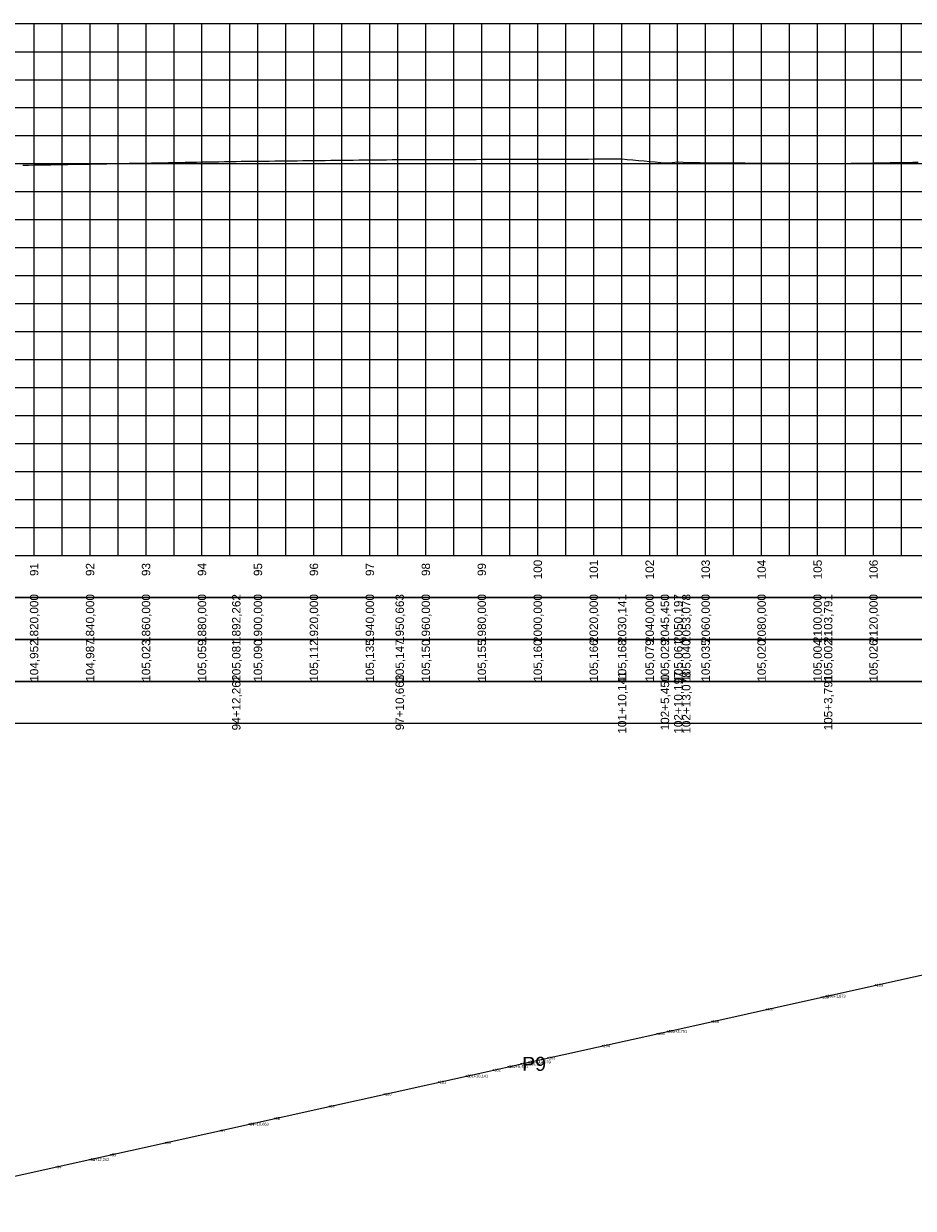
# Model space of a CAD drawing. Header units: inches. Extents: x 4687 to 7242, y 9981 to 10484.
# Tile 7 of 8: x 6598 to 6916, y 10053 to 10476. Entities that reach past the tile are written whole.
import ezdxf
from ezdxf.enums import TextEntityAlignment as Align

# ---------------------------------------------------------------- set-up
doc = ezdxf.new("R2010")
doc.units = ezdxf.units.IN
doc.header["$MEASUREMENT"] = 0
doc.header["$PDMODE"] = 34
doc.header["$PDSIZE"] = 0.2
doc.layers.get('0').update_dxf_attribs({"lineweight": 0})
doc.layers.add('EIXO', color=3, linetype='Continuous', lineweight=0)
doc.styles.add('$PF_GREIDE', font='arial.ttf')
doc.styles.get("Standard").update_dxf_attribs({"font": 'arial.ttf'})

# ---------------------------------------------------------------- blocks, each defined once
blk = doc.blocks.new('$VIAS_PERFLONG_PERFIL0')
at = {"color": 30}
for p, q in [((1870, 0), (1870, 190)), ((1880, 0), (1880, 190)), ((1890, 0), (1890, 190)), ((1910, 0), (1910, 190)), ((1920, 0), (1920, 190)), ((1930, 0), (1930, 190)), ((1940, 0), (1940, 190)), ((1960, 0), (1960, 190)), ((1970, 0), (1970, 190)), ((1980, 0), (1980, 190)), ((1990, 0), (1990, 190)), ((2010, 0), (2010, 190)), ((2020, 0), (2020, 190)), ((2030, 0), (2030, 190)), ((2040, 0), (2040, 190)), ((2060, 0), (2060, 190)), ((2070, 0), (2070, 190)), ((2080, 0), (2080, 190)), ((2090, 0), (2090, 190)), ((2110, 0), (2110, 190)), ((2120, 0), (2120, 190)), ((2130, 0), (2130, 190)), ((2140, 0), (2140, 190)), ((2160, 0), (2160, 190)), ((2170, 0), (2170, 190)), ((2180, 0), (2180, 190)), ((0, 180), (2510, 180)), ((0, 170), (2510, 170)), ((0, 160), (2510, 160)), ((0, 140), (2510, 140)), ((0, 130), (2510, 130)), ((0, 120), (2510, 120)), ((0, 110), (2510, 110)), ((0, 90), (2510, 90)), ((0, 80), (2510, 80)), ((0, 70), (2510, 70)), ((0, 60), (2510, 60)), ((0, 40), (2510, 40)), ((0, 30), (2510, 30)), ((0, 20), (2510, 20)), ((0, 10), (2510, 10))]:
    blk.add_line(p, q, dxfattribs=at)
at = {"color": 36}
for p, q in [((1900, 0), (1900, 190)), ((1950, 0), (1950, 190)), ((2000, 0), (2000, 190)), ((2050, 0), (2050, 190)), ((2100, 0), (2100, 190)), ((2150, 0), (2150, 190)), ((0, 150), (2510, 150)), ((0, 100), (2510, 100)), ((0, 50), (2510, 50))]:
    blk.add_line(p, q, dxfattribs=at)
at = {"color": 36, "linetype": 'Continuous'}
for points in [[(0, 0), (2510, 0), (2510, 190), (0, 190)], [(0, 0), (2510, 0), (2510, -15), (0, -15)], [(0, -15), (2510, -15), (2510, -30), (0, -30)], [(0, -30), (2510, -30), (2510, -45), (0, -45)], [(0, -45), (2510, -45), (2510, -60), (0, -60)]]:
    blk.add_lwpolyline(points, close=True, dxfattribs=at)
at = {"color": 5, "linetype": 'Continuous'}
blk.add_lwpolyline([(1866, 139.44), (1868, 139.48), (1870, 139.52), (1872, 139.55), (1874, 139.59), (1876, 139.62), (1878, 139.66), (1880, 139.69), (1882, 139.73), (1884, 139.77), (1886, 139.8), (1888, 139.84), (1890, 139.87), (1892, 139.91), (1894, 139.95), (1896, 139.98), (1898, 140.02), (1900, 140.05), (1902, 140.09), (1904, 140.13), (1906, 140.16), (1908, 140.2), (1910, 140.23), (1912, 140.27), (1914, 140.31), (1916, 140.34), (1918, 140.38), (1920, 140.41), (1922, 140.45), (1924, 140.48), (1926, 140.52), (1928, 140.56), (1930, 140.59), (1932, 140.63), (1934, 140.66), (1936, 140.7), (1938, 140.74), (1940, 140.77), (1942, 140.81), (1942.26, 140.81), (1944, 140.83), (1946, 140.85), (1948, 140.88), (1950, 140.9), (1952, 140.92), (1954, 140.94), (1956, 140.97), (1958, 140.99), (1960, 141.01), (1962, 141.03), (1964, 141.06), (1966, 141.08), (1968, 141.1), (1970, 141.12), (1972, 141.15), (1974, 141.17), (1976, 141.19), (1978, 141.22), (1980, 141.24), (1982, 141.26), (1984, 141.28), (1986, 141.31), (1988, 141.33), (1990, 141.35), (1992, 141.37), (1994, 141.4), (1996, 141.42), (1998, 141.44), (2000, 141.46), (2000.66, 141.47), (2002, 141.47), (2004, 141.48), (2006, 141.48), (2008, 141.49), (2010, 141.5), (2012, 141.5), (2014, 141.51), (2016, 141.51), (2018, 141.52), (2020, 141.52), (2022, 141.53), (2024, 141.53), (2026, 141.54), (2028, 141.54), (2030, 141.55), (2032, 141.55), (2034, 141.56), (2036, 141.56), (2038, 141.57), (2040, 141.58), (2042, 141.58), (2044, 141.59), (2046, 141.59), (2048, 141.6), (2050, 141.6), (2052, 141.61), (2054, 141.61), (2056, 141.62), (2058, 141.62), (2060, 141.63), (2062, 141.63), (2064, 141.64), (2066, 141.65), (2068, 141.65), (2070, 141.66), (2072, 141.66), (2074, 141.67), (2076, 141.67), (2078, 141.68), (2080, 141.68), (2080.14, 141.68), (2082, 141.51), (2084, 141.33), (2086, 141.15), (2088, 140.97), (2090, 140.79), (2092, 140.6), (2094, 140.42), (2095.45, 140.29), (2096, 140.33), (2098, 140.46), (2100, 140.59), (2100.2, 140.61), (2102, 140.48), (2103.08, 140.4), (2104, 140.39), (2106, 140.38), (2108, 140.36), (2110, 140.35), (2112, 140.33), (2114, 140.32), (2116, 140.3), (2118, 140.29), (2120, 140.27), (2122, 140.26), (2124, 140.24), (2126, 140.23), (2128, 140.21), (2130, 140.2), (2132, 140.18), (2134, 140.17), (2136, 140.15), (2138, 140.14), (2140, 140.12), (2142, 140.1), (2144, 140.09), (2146, 140.07), (2148, 140.06), (2150, 140.04), (2152, 140.03), (2153.79, 140.02), (2154, 140.02), (2156, 140.05), (2158, 140.08), (2160, 140.11), (2162, 140.14), (2164, 140.17), (2166, 140.2), (2168, 140.23), (2170, 140.26), (2172, 140.29), (2174, 140.32), (2176, 140.36), (2178, 140.39), (2180, 140.42), (2182, 140.45), (2184, 140.48), (2186, 140.51)], dxfattribs=at)
at = {"color": 7, "linetype": 'Continuous', "style": '$PF_GREIDE'}
for s, p in [('91', (1870, -5)), ('92', (1890, -5)), ('93', (1910, -5)), ('94', (1930, -5)), ('95', (1950, -5)), ('96', (1970, -5)), ('97', (1990, -5)), ('98', (2010, -5)), ('99', (2030, -5)), ('100', (2050, -5)), ('101', (2070, -5)), ('102', (2090, -5)), ('103', (2110, -5)), ('104', (2130, -5)), ('105', (2150, -5)), ('106', (2170, -5)), ('1820,000', (1870, -22.5)), ('1840,000', (1890, -22.5)), ('1860,000', (1910, -22.5)), ('1880,000', (1930, -22.5)), ('1892,262', (1942.26, -22.5)), ('1900,000', (1950, -22.5)), ('1920,000', (1970, -22.5)), ('1940,000', (1990, -22.5)), ('1950,663', (2000.66, -22.5)), ('1960,000', (2010, -22.5)), ('1980,000', (2030, -22.5)), ('2000,000', (2050, -22.5)), ('2020,000', (2070, -22.5)), ('2030,141', (2080.14, -22.5)), ('2040,000', (2090, -22.5)), ('2045,450', (2095.45, -22.5)), ('2050,197', (2100.2, -22.5)), ('2053,078', (2103.08, -22.5)), ('2060,000', (2110, -22.5)), ('2080,000', (2130, -22.5)), ('2100,000', (2150, -22.5)), ('2103,791', (2153.79, -22.5)), ('2120,000', (2170, -22.5)), ('104,952', (1870, -37.5)), ('104,987', (1890, -37.5)), ('105,023', (1910, -37.5)), ('105,059', (1930, -37.5)), ('105,081', (1942.26, -37.5)), ('105,090', (1950, -37.5)), ('105,112', (1970, -37.5)), ('105,135', (1990, -37.5)), ('105,147', (2000.66, -37.5)), ('105,150', (2010, -37.5)), ('105,155', (2030, -37.5)), ('105,160', (2050, -37.5)), ('105,166', (2070, -37.5)), ('105,168', (2080.14, -37.5)), ('105,079', (2090, -37.5)), ('105,029', (2095.45, -37.5)), ('105,061', (2100.2, -37.5)), ('105,040', (2103.08, -37.5)), ('105,035', (2110, -37.5)), ('105,020', (2130, -37.5)), ('105,004', (2150, -37.5)), ('105,002', (2153.79, -37.5)), ('105,026', (2170, -37.5)), ('101+10,141', (2080.14, -52.5)), ('102+10,197', (2100.2, -52.5)), ('102+13,078', (2103.08, -52.5)), ('94+12,262', (1942.26, -52.5)), ('97+10,663', (2000.66, -52.5)), ('102+5,450', (2095.45, -52.5)), ('105+3,791', (2153.79, -52.5))]:
    blk.add_text(s, height=3, rotation=90, dxfattribs=at).set_placement(p, align=Align.MIDDLE_CENTER)

msp = doc.modelspace()

# ---------------------------------------------------------------- linework, layer by layer
at = {"lineweight": 0}
msp.add_point((6775.67, 10104.36), dxfattribs=at)
at = {"layer": 'EIXO', "lineweight": 0}
msp.add_lwpolyline([(6542.95, 10052.75), (6621.48, 10070.16), (6678.49, 10082.81), (6756.09, 10100.01), (6771.03, 10103.33), (6775.67, 10104.36), (6778.48, 10104.98), (6827.99, 10115.96), (6884.69, 10128.53), (6960.91, 10145.44), (7020.11, 10158.56), (7119.26, 10180.55)], dxfattribs=at)
for p in [(6902.39, 10132.46), (6882.86, 10128.13), (6884.69, 10128.53), (6884.69, 10128.53), (6863.34, 10123.8), (6843.81, 10119.47), (6824.29, 10115.14), (6827.99, 10115.96), (6827.99, 10115.96), (6804.76, 10110.81), (6785.24, 10106.48), (6765.71, 10102.15), (6771.03, 10103.33), (6771.03, 10103.33), (6775.67, 10104.36), (6778.48, 10104.98), (6778.48, 10104.98), (6746.18, 10097.82), (6756.09, 10100.01), (6756.09, 10100.01), (6726.66, 10093.49), (6707.13, 10089.16), (6687.61, 10084.83), (6668.08, 10080.5), (6678.49, 10082.81), (6678.49, 10082.81), (6648.56, 10076.17), (6629.03, 10071.84), (6609.5, 10067.51), (6621.48, 10070.16), (6621.48, 10070.16)]:
    msp.add_point(p, dxfattribs=at)

# ---------------------------------------------------------------- block references
at = {"layer": 'EIXO'}
msp.add_blockref('$VIAS_PERFLONG_PERFIL0', (4731.51, 10285.94), dxfattribs=at)

# ---------------------------------------------------------------- texts
at = {"lineweight": 0}
msp.add_text('P9', height=5, dxfattribs=at).set_placement((6775.91, 10104.36), align=Align.MIDDLE_LEFT)
at = {"layer": 'EIXO', "lineweight": 0}
for s, p in [('109', (6902.63, 10132.46)), ('108', (6883.1, 10128.13)), ('39', (6884.93, 10128.53)), ('108+1,873', (6884.93, 10128.53)), ('107', (6863.58, 10123.8)), ('106', (6844.05, 10119.47)), ('105', (6824.53, 10115.14)), ('38', (6828.23, 10115.96)), ('105+3,791', (6828.23, 10115.96)), ('104', (6805, 10110.81)), ('103', (6785.48, 10106.48)), ('102', (6765.95, 10102.15)), ('36', (6771.27, 10103.33)), ('102+5,450', (6771.27, 10103.33)), ('102+10,197', (6775.91, 10104.36)), ('37', (6778.72, 10104.98)), ('102+13,078', (6778.72, 10104.98)), ('101', (6746.42, 10097.82)), ('35', (6756.33, 10100.01)), ('101+10,141', (6756.33, 10100.01)), ('100', (6726.9, 10093.49)), ('99', (6707.37, 10089.16)), ('98', (6687.85, 10084.83)), ('97', (6668.32, 10080.5)), ('34', (6678.73, 10082.81)), ('97+10,663', (6678.73, 10082.81)), ('96', (6648.8, 10076.17)), ('95', (6629.27, 10071.84)), ('94', (6609.74, 10067.51)), ('33', (6621.72, 10070.16)), ('94+12,262', (6621.72, 10070.16))]:
    msp.add_text(s, height=1, dxfattribs=at).set_placement(p, align=Align.MIDDLE_LEFT)

doc.saveas('drawing.dxf')
